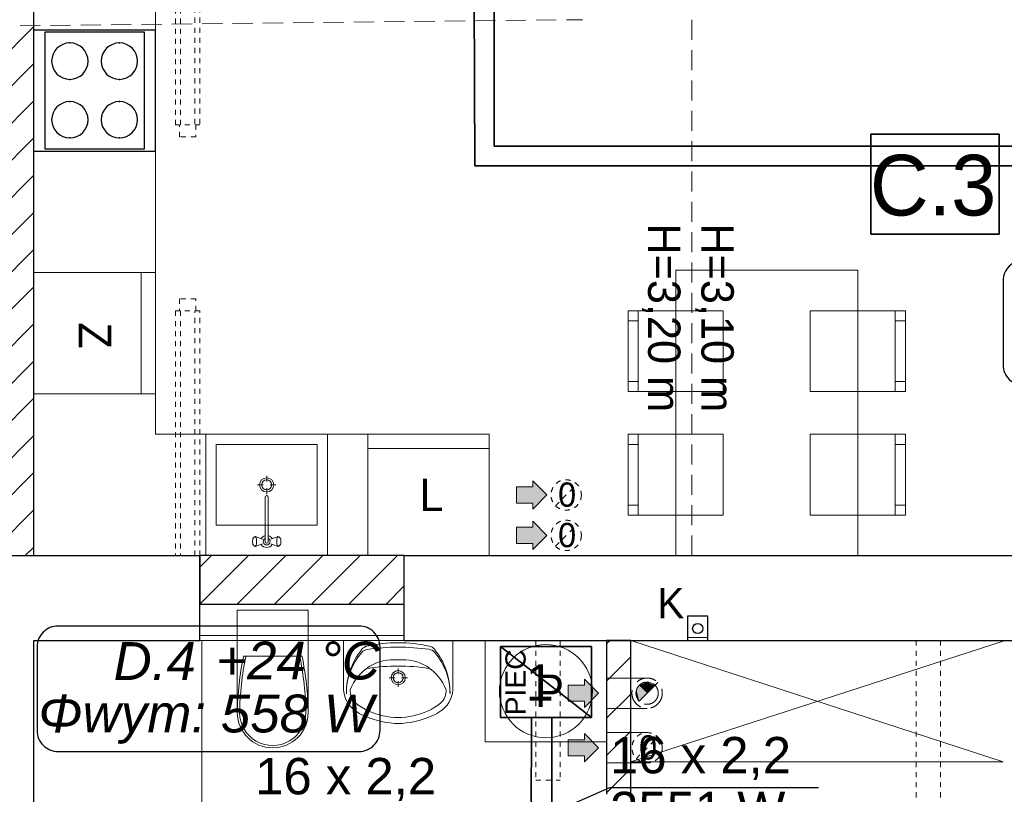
# Model space of a CAD drawing. Extents: x -220425 to -93252, y -20065 to 80294.
# Tile 31 of 103: x -172693 to -167827, y -4705 to -875. Entities that reach past the tile are written whole.
import ezdxf
from ezdxf.lldxf.tags import DXFTag

# ---------------------------------------------------------------- set-up
doc = ezdxf.new("R2010")
doc.units = 0
doc.header["$MEASUREMENT"] = 0
doc.set_wipeout_variables(frame=1)
doc.linetypes.add('Hidden Line', pattern=[50, 25, -25])
doc.linetypes.add('Krawędzie ukryte', pattern=[150, 100, -50])
for name, color, linetype in [('#kan_san-op', 34, 'Continuous'), ('IS_Opisy_działek_Therm', 252, 'SOLID'), ('IS_Text_Konstrukcji', 7, 'Continuous')]:
    doc.layers.add(name, color=color, linetype=linetype)
for name, color, linetype, lineweight in [('#rzędne ks w płycie', 1, 'Continuous', 5), ('Arch IS_Nr_Pióra__52', 34, 'Continuous', 25), ('Arch kominy_Nr_Pióra__1', 7, 'Continuous', 25), ('Arch kominy_Nr_Pióra__10', 134, 'Continuous', 18), ('Arch kominy_Nr_Pióra__21', 7, 'Continuous', 9), ('Arch opisy_Nr_Pióra__21', 7, 'Continuous', 9), ('arch wypelnienia_Nr_Pióra__21', 7, 'Continuous', 9), ('Arch wyposazenie_Nr_Pióra__100', 2, 'Continuous', 25), ('Arch wyposazenie_Nr_Pióra__26', 5, 'Continuous', 35), ('Arch ściany nośne_Nr_Pióra__21', 7, 'Continuous', 9), ('Arch ściany nośne_Nr_Pióra__27', 7, 'Continuous', 30), ('INWENT OPISY_Nr_Pióra__52', 34, 'Continuous', 25), ('INWENT WYMIARY_Nr_Pióra__21', 7, 'Continuous', 9), ('INWENT. DRZWI_Nr_Pióra__101', 8, 'Continuous', 13), ('INWENT.ŚCIANY_Nr_Pióra__1', 7, 'Continuous', 25), ('INWENT.ŚCIANY_Nr_Pióra__101', 8, 'Continuous', 13), ('IS_Powrót', 5, 'DASH', 35), ('IS_Zasilanie', 1, 'SOLID', 35), ('Istniejące stropy_Nr_Pióra__5', 7, 'Continuous', 13), ('PODKŁAD', 252, 'Continuous', 35)]:
    doc.layers.add(name, color=color, linetype=linetype, lineweight=lineweight)
for name, color, linetype, lineweight, true_color in [('Arch obudowy GK_Nr_Pióra__9', 7, 'Continuous', 13, 0x3dad99), ('arch wypelnienia_Nr_Pióra__89', 7, 'Continuous', 20, 0x71cebe), ('Arch wyposarzenie_Nr_Pióra__9', 7, 'Continuous', 13, 0x3dad99), ('Arch wyposazenie_Nr_Pióra__9', 7, 'Continuous', 13, 0x3dad99)]:
    doc.layers.add(name, color=color, linetype=linetype, lineweight=lineweight, true_color=true_color)
doc.styles.add('GENERATED_STYLE_2', font='txt')
doc.styles.add('GENERATED_STYLE_4', font='txt')
doc.styles.add('GENERATED_STYLE_6', font='txt')
doc.styles.add('GENERATED_STYLE_8', font='arial.ttf')
doc.styles.add('ROMANS', font='romans.shx', dxfattribs={"width": 0.85, "height": 0.11})
doc.styles.get("Standard").update_dxf_attribs({"font": 'txt', "bigfont": 'BIGFONT.SHX'})
tags = doc.linetypes.add('DASH', pattern=[15, 10, -5]).pattern_tags.tags
tags[6:7] = [DXFTag(74, 4), DXFTag(75, 0), DXFTag(340, '0'), DXFTag(46, 0.0), DXFTag(50, 0.0), DXFTag(44, 0.0), DXFTag(45, 0.0)]
tags[4:5] = [DXFTag(74, 4), DXFTag(75, 0), DXFTag(340, '0'), DXFTag(46, 0.0), DXFTag(50, 0.0), DXFTag(44, 0.0), DXFTag(45, 0.0)]
tags = doc.linetypes.add('SOLID', pattern=[10, 10, 0]).pattern_tags.tags
tags[6:7] = [DXFTag(74, 4), DXFTag(75, 0), DXFTag(340, '0'), DXFTag(46, 0.0), DXFTag(50, 0.0), DXFTag(44, 0.0), DXFTag(45, 0.0)]
tags[4:5] = [DXFTag(74, 4), DXFTag(75, 0), DXFTag(340, '0'), DXFTag(46, 0.0), DXFTag(50, 0.0), DXFTag(44, 0.0), DXFTag(45, 0.0)]
pattern_1 = [(45, (0, 0), (-91.92388, 91.92388), [])]

# ---------------------------------------------------------------- blocks, each defined once
blk = doc.blocks.new('parter')
at = {"layer": 'Arch ściany nośne_Nr_Pióra__21', "linetype": 'Continuous'}
h = blk.add_hatch(dxfattribs=at)
h.set_pattern_fill('Common_Brick', color=252, style=0, pattern_type=2)
h.set_pattern_definition(pattern_1)
h.paths.add_polyline_path([(-172802.4, 2224.9), (-172802.4, -3525.1), (-172622.4, -3525.1), (-172622.4, 2224.9)], flags=0)
h = blk.add_hatch(dxfattribs=at)
h.set_pattern_fill('Common_Brick', color=252, style=0, pattern_type=2)
h.set_pattern_definition(pattern_1)
h.paths.add_polyline_path([(-171802.4, -3765.1), (-170792.4, -3765.1), (-170792.4, -3525.1), (-171802.4, -3525.1)], flags=0)
h = blk.add_hatch(dxfattribs=at)
h.set_pattern_fill('Common_Brick', color=252, style=0, pattern_type=2)
h.set_pattern_definition(pattern_1)
h.paths.add_polyline_path([(-169672.4, -3945.1), (-169792.4, -3945.1), (-169792.4, -4705.1), (-169752.4, -4705.1), (-169672.4, -4705.1)], flags=0)
at = {"color": 252}
for p, q in [((-168487.5, -1935.3), (-168487.5, -1441.1)), ((-168487.5, -1441.1), (-167852.2, -1441.1)), ((-167852.2, -1441.1), (-167852.2, -1935.3)), ((-167852.2, -1935.3), (-168487.5, -1935.3))]:
    blk.add_line(p, q, dxfattribs=at)
at = {"layer": 'Arch IS_Nr_Pióra__52', "color": 252, "linetype": 'Continuous'}
blk.add_circle((-169342.4, -3885.1), 25, dxfattribs=at)
at = {"layer": 'Arch kominy_Nr_Pióra__1', "color": 252, "linetype": 'Continuous'}
for points in [[(-170157.4, -3295.1), (-170157.4, -3155.1), (-170087.4, -3225.1)], [(-170157.4, -3265.1), (-170237.4, -3185.1), (-170157.4, -3185.1)], [(-170237.4, -3265.1), (-170237.4, -3185.1), (-170157.4, -3265.1)], [(-170157.4, -3495.1), (-170157.4, -3355.1), (-170087.4, -3425.1)], [(-170157.4, -3465.1), (-170237.4, -3385.1), (-170157.4, -3385.1)], [(-170237.4, -3465.1), (-170237.4, -3385.1), (-170157.4, -3465.1)], [(-169902.4, -4275.1), (-169902.4, -4135.1), (-169832.4, -4205.1)], [(-169902.4, -4245.1), (-169982.4, -4165.1), (-169902.4, -4165.1)], [(-169982.4, -4245.1), (-169982.4, -4165.1), (-169902.4, -4245.1)], [(-169902.4, -4545.1), (-169902.4, -4405.1), (-169832.4, -4475.1)], [(-169902.4, -4515.1), (-169982.4, -4435.1), (-169902.4, -4435.1)], [(-169982.4, -4515.1), (-169982.4, -4435.1), (-169902.4, -4515.1)]]:
    blk.add_solid(points, dxfattribs=at)
at = {"layer": 'Arch kominy_Nr_Pióra__21', "color": 252, "linetype": 'Continuous'}
for p, q in [((-170087.4, -3225.1), (-170157.4, -3155.1)), ((-170157.4, -3185.1), (-170157.4, -3155.1)), ((-170237.4, -3185.1), (-170157.4, -3185.1)), ((-170237.4, -3265.1), (-170237.4, -3185.1)), ((-170157.4, -3295.1), (-170087.4, -3225.1)), ((-170237.4, -3265.1), (-170157.4, -3265.1)), ((-170157.4, -3265.1), (-170157.4, -3295.1)), ((-170087.4, -3425.1), (-170157.4, -3355.1)), ((-170157.4, -3385.1), (-170157.4, -3355.1)), ((-170237.4, -3385.1), (-170157.4, -3385.1)), ((-170237.4, -3465.1), (-170237.4, -3385.1)), ((-170157.4, -3495.1), (-170087.4, -3425.1)), ((-170237.4, -3465.1), (-170157.4, -3465.1)), ((-170157.4, -3465.1), (-170157.4, -3495.1)), ((-169902.4, -4135.1), (-169832.4, -4205.1)), ((-169902.4, -4165.1), (-169902.4, -4135.1)), ((-169592.4, -4130.1), (-169792.4, -4130.1)), ((-169792.4, -4130.1), (-169792.4, -4280.1)), ((-169982.4, -4165.1), (-169902.4, -4165.1)), ((-169982.4, -4165.1), (-169982.4, -4245.1)), ((-169832.4, -4205.1), (-169902.4, -4275.1)), ((-169982.4, -4245.1), (-169902.4, -4245.1)), ((-169902.4, -4245.1), (-169902.4, -4275.1)), ((-169592.4, -4280.1), (-169792.4, -4280.1)), ((-169902.4, -4405.1), (-169832.4, -4475.1)), ((-169902.4, -4435.1), (-169902.4, -4405.1)), ((-169592.4, -4400.1), (-169792.4, -4400.1)), ((-169792.4, -4400.1), (-169792.4, -4550.1)), ((-169982.4, -4435.1), (-169902.4, -4435.1)), ((-169982.4, -4435.1), (-169982.4, -4515.1)), ((-169832.4, -4475.1), (-169902.4, -4545.1)), ((-169982.4, -4515.1), (-169902.4, -4515.1)), ((-169902.4, -4515.1), (-169902.4, -4545.1)), ((-169592.4, -4550.1), (-169792.4, -4550.1))]:
    blk.add_line(p, q, dxfattribs=at)
at = {"layer": 'Arch kominy_Nr_Pióra__21', "color": 252, "linetype": 'Hidden Line'}
for p, q in [((-170045.4, -3278.2), (-169939.3, -3172.1)), ((-170045.4, -3478.2), (-169939.3, -3372.1)), ((-169645.4, -4528.2), (-169539.3, -4422.1))]:
    blk.add_line(p, q, dxfattribs=at)
at = {"layer": 'Arch kominy_Nr_Pióra__21', "color": 252, "linetype": 'Krawędzie ukryte'}
blk.add_line((-169539.3, -4152.1), (-169645.4, -4258.2), dxfattribs=at)
at = {"layer": 'Arch kominy_Nr_Pióra__21', "color": 252, "linetype": 'Hidden Line'}
for centre in [(-169992.4, -3225.1), (-169992.4, -3425.1), (-169592.4, -4475.1)]:
    blk.add_circle(centre, 75, dxfattribs=at)
at = {"layer": 'Arch kominy_Nr_Pióra__21', "color": 252, "linetype": 'Krawędzie ukryte'}
for radius in [75, 55]:
    blk.add_circle((-169592.4, -4205.1), radius, dxfattribs=at)
at = {"layer": 'Arch obudowy GK_Nr_Pióra__9', "color": 252, "linetype": 'Continuous'}
for p, q in [((-170792.4, -3920.1), (-171802.4, -3920.1)), ((-169292.4, -3930.1), (-169392.4, -3930.1)), ((-171802.4, -3945.1), (-170792.4, -3945.1)), ((-169292.4, -3945.1), (-169392.4, -3945.1))]:
    blk.add_line(p, q, dxfattribs=at)
at = {"layer": 'Arch opisy_Nr_Pióra__21', "color": 252, "linetype": 'Continuous'}
for p, q in [((-168487.5, -1935.3), (-168487.5, -1441.1)), ((-168487.5, -1441.1), (-167852.2, -1441.1)), ((-167852.2, -1441.1), (-167852.2, -1935.3)), ((-167852.2, -1935.3), (-168487.5, -1935.3))]:
    blk.add_line(p, q, dxfattribs=at)
at = {"layer": 'arch wypelnienia_Nr_Pióra__21', "color": 252, "linetype": 'Continuous'}
blk.add_line((-169631.3, -4244), (-169553.5, -4166.3), dxfattribs=at)
for start, end in [(45, 180), (180, 225)]:
    blk.add_arc((-169592.4, -4205.1), 55, start, end, dxfattribs=at)
at = {"layer": 'arch wypelnienia_Nr_Pióra__89', "color": 252, "linetype": 'Continuous'}
for points in [[(-169631.3, -4244), (-169643.2, -4195), (-169631.3, -4166.3)], [(-169592.4, -4205.1), (-169631.3, -4166.3), (-169592.4, -4150.1)], [(-169631.3, -4244), (-169631.3, -4166.3), (-169592.4, -4205.1)], [(-169592.4, -4205.1), (-169592.4, -4150.1), (-169553.5, -4166.3)], [(-169643.2, -4226.2), (-169647.4, -4205.1), (-169643.2, -4195)], [(-169643.2, -4226.2), (-169643.2, -4195), (-169631.3, -4244)]]:
    blk.add_solid(points, dxfattribs=at)
at = {"layer": 'Arch wyposarzenie_Nr_Pióra__9', "color": 252, "linetype": 'Continuous'}
for p, q in [((-171472.4, -3129.7), (-171472.4, -3158.5)), ((-171517.9, -3175.1), (-171489.1, -3175.1)), ((-171472.4, -3191.8), (-171472.4, -3220.6)), ((-171455.7, -3175.1), (-171426.9, -3175.1)), ((-171480.3, -3236.3), (-171480.3, -3456.5)), ((-171464.5, -3456.5), (-171464.5, -3236.3)), ((-171541.5, -3445.1), (-171542.3, -3451.7)), ((-171542.3, -3451.7), (-171542.3, -3458.6)), ((-171540, -3439.8), (-171541.5, -3445.1)), ((-171537.9, -3436.4), (-171540, -3439.8)), ((-171532.8, -3432.6), (-171537.9, -3436.4)), ((-171530, -3431.1), (-171532.8, -3432.6)), ((-171492.5, -3443.1), (-171530, -3431.1)), ((-171527.2, -3432.6), (-171530, -3431.1)), ((-171524.7, -3436.8), (-171527.2, -3432.6)), ((-171522.9, -3443.1), (-171524.7, -3436.8)), ((-171521.9, -3451), (-171522.9, -3443.1)), ((-171521.9, -3459.3), (-171521.9, -3451)), ((-171452.3, -3443.1), (-171414.8, -3431.1)), ((-171421.9, -3443.1), (-171422.9, -3451)), ((-171422.9, -3451), (-171422.9, -3459.3)), ((-171420.1, -3436.8), (-171421.9, -3443.1)), ((-171417.6, -3432.6), (-171420.1, -3436.8)), ((-171414.8, -3431.1), (-171417.6, -3432.6)), ((-171412, -3432.6), (-171414.8, -3431.1)), ((-171412, -3432.6), (-171406.8, -3436.4)), ((-171404.8, -3439.8), (-171406.8, -3436.4)), ((-171403.2, -3445.1), (-171404.8, -3439.8)), ((-171402.4, -3451.7), (-171403.2, -3445.1)), ((-171402.4, -3458.6), (-171402.4, -3451.7)), ((-171542.3, -3458.6), (-171541.5, -3465.1)), ((-171541.5, -3465.1), (-171540, -3470.5)), ((-171540, -3470.5), (-171537.9, -3473.9)), ((-171532.8, -3477.7), (-171537.9, -3473.9)), ((-171532.8, -3477.7), (-171530, -3479.1)), ((-171492.5, -3467.2), (-171530, -3479.1)), ((-171530, -3479.1), (-171527.2, -3477.7)), ((-171527.2, -3477.7), (-171524.7, -3473.5)), ((-171524.7, -3473.5), (-171522.9, -3467.1)), ((-171522.9, -3467.1), (-171521.9, -3459.3)), ((-171452.3, -3467.2), (-171414.8, -3479.1)), ((-171422.9, -3459.3), (-171421.9, -3467.1)), ((-171421.9, -3467.1), (-171420.1, -3473.5)), ((-171420.1, -3473.5), (-171417.6, -3477.7)), ((-171417.6, -3477.7), (-171414.8, -3479.1)), ((-171414.8, -3479.1), (-171412, -3477.7)), ((-171412, -3477.7), (-171406.8, -3473.9)), ((-171406.8, -3473.9), (-171404.8, -3470.5)), ((-171404.8, -3470.5), (-171403.2, -3465.1)), ((-171403.2, -3465.1), (-171402.4, -3458.6)), ((-171792.4, -5595.1), (-171792.4, -3945.1)), ((-170552.5, -3945.1), (-171092.5, -3945.1)), ((-171092.5, -3945.1), (-171092.5, -4173.6)), ((-170907.6, -3945.1), (-170737.4, -3945.1)), ((-170552.5, -3945.1), (-170552.5, -4173.6)), ((-170822.4, -4083), (-170822.4, -4111.8)), ((-170867.9, -4128.5), (-170839.1, -4128.5)), ((-170805.7, -4128.5), (-170776.9, -4128.5)), ((-170822.4, -4145.1), (-170822.4, -4174))]:
    blk.add_line(p, q, dxfattribs=at)
for centre, radius in [((-171472.4, -3175.1), 35), ((-171472.4, -3175.1), 25), ((-170092.4, -4195.1), 230), ((-170822.4, -4128.5), 35), ((-170822.4, -4128.5), 25)]:
    blk.add_circle(centre, radius, dxfattribs=at)
for centre, radius, start, end in [((-171472.4, -3236.3), 7.88, 0, 180), ((-171472.4, -3455.1), 30, 105.2253, 152.0235), ((-171472.4, -3455.1), 16.8, 118.0549, 61.9451), ((-171472.4, -3455.1), 30, 27.9765, 74.7747), ((-171472.4, -3455.1), 30, 207.9765, 332.0235), ((-171472.4, -3455.1), 8, 190, 350), ((-170738.9, -4203.1), 339.6, 140.7422, 180.9847), ((-170968.6, -4033), 45, 97.9079, 138.602), ((-170967.1, -4016.7), 45, 102.7715, 140.7422), ((-170827.6, -4632), 675.9, 89.5672, 102.7715), ((-170816, -5131.2), 1153.8, 90.3225, 97.9079), ((-170816.7, -4632), 675.9, 77.306, 90.5103), ((-170827.7, -5131.3), 1153.8, 82.1696, 89.755), ((-170676.6, -4032.8), 45, 41.4755, 82.1696), ((-170678.1, -4016.5), 45, 39.3352, 77.306), ((-170906, -4203.3), 339.6, 359.0928, 39.3352), ((-170773.4, -4205), 305.1, 138.602, 180.7542), ((-170871.5, -4205), 305.1, 359.3233, 41.4755), ((-170835.4, -4276.2), 240.7, 122.8442, 158.4481), ((-170822.4, -5055.9), 984.9, 81.1734, 98.8204), ((-170841.8, -4280.1), 240.6, 85.394, 121.0561), ((-170803.2, -4280.1), 240.6, 58.9439, 94.606), ((-170809.6, -4276.2), 240.7, 21.5519, 57.1558), ((-170955.3, -4179.5), 137.4, 177.5448, 231.2546), ((-170689.7, -4179.5), 137.4, 308.7454, 2.4552), ((-170978.5, -4193.3), 80.9, 176.0694, 229.1984), ((-170666.5, -4193.3), 80.9, 310.8016, 3.9306), ((-170845.9, -4027.8), 293, 230.7149, 260.0022), ((-170799.1, -4027.8), 293, 279.9978, 309.2851), ((-170908.2, -4120.6), 212.8, 231.3152, 242.8429), ((-170808.8, -3911.5), 444.2, 243.7403, 265.7948), ((-170822.5, -4008.5), 316.7, 256.4334, 283.5666), ((-170836.2, -3911.5), 444.2, 274.2052, 296.2597), ((-170736.7, -4120.6), 212.8, 297.1571, 308.6848), ((-170822.5, -4085.2), 270, 265.9876, 274.0124)]:
    blk.add_arc(centre, radius, start, end, dxfattribs=at)
at = {"layer": 'Arch wyposazenie_Nr_Pióra__100', "color": 252, "linetype": 'Continuous'}
for p, q in [((-172622.4, -925.1), (-172022.4, -925.1)), ((-172622.4, -1525.1), (-172622.4, -925.1)), ((-172567.4, -935.1), (-172077.4, -935.1)), ((-172567.4, -1515.1), (-172567.4, -935.1)), ((-172077.4, -935.1), (-172077.4, -1515.1)), ((-172022.4, -1525.1), (-172022.4, -925.1)), ((-172622.4, -1525.1), (-172022.4, -1525.1)), ((-172077.4, -1515.1), (-172567.4, -1515.1))]:
    blk.add_line(p, q, dxfattribs=at)
for centre, start, end in [((-172444.9, -1080.1), 90, 270), ((-172444.9, -1080.1), 270, 90), ((-172199.9, -1080.1), 90, 270), ((-172199.9, -1080.1), 270, 90), ((-172444.9, -1370.1), 90, 270), ((-172444.9, -1370.1), 270, 90), ((-172199.9, -1370.1), 90, 270), ((-172199.9, -1370.1), 270, 90)]:
    blk.add_arc(centre, 90, start, end, dxfattribs=at)
for p in [(-172444.9, -990.1), (-172199.9, -990.1), (-172444.9, -1170.1), (-172199.9, -1170.1), (-172444.9, -1280.1), (-172199.9, -1280.1), (-172444.9, -1460.1), (-172199.9, -1460.1)]:
    blk.add_point(p, dxfattribs=at)
at = {"layer": 'Arch wyposazenie_Nr_Pióra__26', "color": 252, "linetype": 'Continuous'}
for p, q in [((-170317.4, -3975.1), (-169867.4, -4325.1)), ((-170317.4, -3975.1), (-169867.4, -3975.1)), ((-170317.4, -4325.1), (-170317.4, -3975.1)), ((-169867.4, -3975.1), (-169867.4, -4325.1)), ((-169867.4, -4325.1), (-170317.4, -4325.1))]:
    blk.add_line(p, q, dxfattribs=at)
at = {"layer": 'Arch wyposazenie_Nr_Pióra__9', "color": 252, "linetype": 'Continuous'}
for p, q in [((-172022.4, -645.1), (-172022.4, -2925.1)), ((-172022.4, -2125.1), (-172622.4, -2125.1)), ((-172622.4, -2125.1), (-172622.4, -2725.1)), ((-172092.4, -2725.1), (-172092.4, -2125.1)), ((-172022.4, -2725.1), (-172022.4, -2125.1)), ((-169451.3, -2114.3), (-168551.3, -2114.3)), ((-169451.3, -3525.1), (-169451.3, -2114.3)), ((-168551.3, -2114.3), (-168551.3, -3525.1)), ((-169686.3, -2714.3), (-169686.3, -2314.3)), ((-169686.3, -2314.3), (-169216.3, -2314.3)), ((-169636.3, -2314.3), (-169636.3, -2714.3)), ((-169216.3, -2314.3), (-169216.3, -2714.3)), ((-168786.3, -2314.3), (-168786.3, -2714.3)), ((-168316.3, -2314.3), (-168786.3, -2314.3)), ((-168366.3, -2314.3), (-168366.3, -2714.3)), ((-168316.3, -2714.3), (-168316.3, -2314.3)), ((-169636.3, -2364.3), (-169686.3, -2364.3)), ((-168366.3, -2364.3), (-168316.3, -2364.3)), ((-169636.3, -2664.3), (-169686.3, -2664.3)), ((-168366.3, -2664.3), (-168316.3, -2664.3)), ((-169216.3, -2714.3), (-169686.3, -2714.3)), ((-168786.3, -2714.3), (-168316.3, -2714.3)), ((-172622.4, -2725.1), (-172022.4, -2725.1)), ((-172022.4, -2925.1), (-170372.4, -2925.1)), ((-171772.4, -2925.1), (-171772.4, -3525.1)), ((-171172.4, -2925.1), (-171772.4, -2925.1)), ((-171172.4, -2925.1), (-171172.4, -3525.1)), ((-170372.4, -2925.1), (-170972.4, -2925.1)), ((-170972.4, -2925.1), (-170972.4, -3525.1)), ((-170372.4, -3525.1), (-170372.4, -2925.1)), ((-169686.3, -3325.1), (-169686.3, -2925.1)), ((-169686.3, -2925.1), (-169216.3, -2925.1)), ((-169636.3, -2925.1), (-169636.3, -3325.1)), ((-169216.3, -2925.1), (-169216.3, -3325.1)), ((-168786.3, -2925.1), (-168786.3, -3325.1)), ((-168316.3, -2925.1), (-168786.3, -2925.1)), ((-168366.3, -2925.1), (-168366.3, -3325.1)), ((-168316.3, -3325.1), (-168316.3, -2925.1)), ((-171722.4, -2975.1), (-171222.4, -2975.1)), ((-171722.4, -3375.1), (-171722.4, -2975.1)), ((-171222.4, -2975.1), (-171222.4, -3375.1)), ((-171172.4, -3475.1), (-171172.4, -2975.1)), ((-170372.4, -2995.1), (-170972.4, -2995.1)), ((-169636.3, -2975.1), (-169686.3, -2975.1)), ((-168366.3, -2975.1), (-168316.3, -2975.1)), ((-169636.3, -3275.1), (-169686.3, -3275.1)), ((-168366.3, -3275.1), (-168316.3, -3275.1)), ((-169216.3, -3325.1), (-169686.3, -3325.1)), ((-168786.3, -3325.1), (-168316.3, -3325.1)), ((-171222.4, -3375.1), (-171722.4, -3375.1)), ((-171172.4, -3525.1), (-171772.4, -3525.1)), ((-170972.4, -3525.1), (-170372.4, -3525.1)), ((-168551.3, -3525.1), (-169451.3, -3525.1)), ((-171267.4, -3795.1), (-171617.4, -3795.1)), ((-171617.4, -3945.1), (-171617.4, -3795.1)), ((-171267.4, -3945.1), (-171267.4, -3795.1)), ((-171267.4, -3945.1), (-171617.4, -3945.1)), ((-171617.4, -4301.3), (-171617.4, -3945.1)), ((-171267.4, -4301.3), (-171267.4, -3945.1)), ((-170392.4, -3945.1), (-170392.4, -4445.1)), ((-169792.4, -3945.1), (-170392.4, -3945.1)), ((-169792.4, -4445.1), (-169792.4, -3945.1)), ((-167832.4, -4545.1), (-169672.4, -3945.1)), ((-169672.4, -4545.1), (-167822.4, -3945.1)), ((-171587.2, -4022.9), (-171297.6, -4022.9)), ((-170392.4, -4445.1), (-169792.4, -4445.1)), ((-169672.4, -4545.1), (-167832.4, -4545.1))]:
    blk.add_line(p, q, dxfattribs=at)
for centre, major_axis, start_param, end_param in [((-170116.2, -4321.3), (1501.3, 0), 2.940225, 3.128195), ((-170116.2, -4321.3), (1489.9, 0), 2.938667, 3.128195), ((-172768.6, -4321.3), (1489.9, 0), 0.013398, 0.202926), ((-172768.6, -4321.3), (1501.3, 0), 0.013398, 0.201367), ((-171442.4, -4301.3), (175, 0), 3.141593, 6.283185), ((-171442.4, -4301.3), (163.6, 0), 3.141593, 6.298351)]:
    blk.add_ellipse(centre, major_axis=major_axis, ratio=0.99359, start_param=start_param, end_param=end_param, dxfattribs=at)
at = {"layer": 'Arch ściany nośne_Nr_Pióra__27', "color": 252, "linetype": 'Continuous'}
for p, q in [((-172622.4, -3525.1), (-172622.4, -645.1)), ((-172802.4, -3525.1), (-172622.4, -3525.1)), ((-171802.4, -3525.1), (-171802.4, -3765.1)), ((-170792.4, -3525.1), (-171802.4, -3525.1)), ((-170792.4, -3765.1), (-170792.4, -3525.1)), ((-171802.4, -3765.1), (-170792.4, -3765.1)), ((-169792.4, -3945.1), (-169792.4, -4705.1)), ((-169672.4, -3945.1), (-169792.4, -3945.1)), ((-169672.4, -4705.1), (-169672.4, -3945.1))]:
    blk.add_line(p, q, dxfattribs=at)
at = {"layer": 'INWENT. DRZWI_Nr_Pióra__101', "color": 252, "linetype": 'Hidden Line'}
for p, q in [((-171902.4, -1455.1), (-171902.4, -1395.1)), ((-171822.4, -1395.1), (-171822.4, -1455.1)), ((-171822.4, -1455.1), (-171902.4, -1455.1)), ((-171902.4, -2255.1), (-171902.4, -2315.1)), ((-171822.4, -2255.1), (-171902.4, -2255.1)), ((-171822.4, -2315.1), (-171822.4, -2255.1))]:
    blk.add_line(p, q, dxfattribs=at)
at = {"layer": 'INWENT.ŚCIANY_Nr_Pióra__1', "color": 252, "linetype": 'Continuous'}
for p, q in [((-172802.4, -3525.1), (-171802.4, -3525.1)), ((-171802.4, -3945.1), (-171802.4, -3525.1)), ((-170792.4, -3525.1), (-164872.4, -3525.1)), ((-170792.4, -3945.1), (-170792.4, -3525.1)), ((-169292.4, -3825.1), (-169392.4, -3825.1)), ((-169392.4, -3825.1), (-169392.4, -3945.1)), ((-169292.4, -3945.1), (-169292.4, -3825.1)), ((-172622.4, -3945.1), (-171802.4, -3945.1)), ((-172622.4, -9595.1), (-172622.4, -3945.1)), ((-170792.4, -3945.1), (-164872.4, -3945.1))]:
    blk.add_line(p, q, dxfattribs=at)
at = {"layer": 'INWENT.ŚCIANY_Nr_Pióra__101', "color": 252, "linetype": 'Hidden Line'}
for p, q in [((-171827.4, -565.1), (-171827.4, -1395.1)), ((-171802.4, -565.1), (-171802.4, -1395.1)), ((-171897.4, -1395.1), (-171897.4, -680.6)), ((-171922.4, -1395.1), (-171922.4, -705.9)), ((-171802.4, -1395.1), (-171922.4, -1395.1)), ((-171802.4, -2315.1), (-171922.4, -2315.1)), ((-171922.4, -2315.1), (-171922.4, -3525.1)), ((-171897.4, -2315.1), (-171897.4, -3525.1)), ((-171827.4, -3525.1), (-171827.4, -2315.1)), ((-171802.4, -3525.1), (-171802.4, -2315.1)), ((-170142.4, -3945.1), (-170142.4, -4635.1)), ((-170022.4, -3945.1), (-170022.4, -4635.1)), ((-169292.4, -3945.1), (-169392.4, -3945.1)), ((-168262.4, -3945.1), (-168262.4, -5555.1)), ((-168142.4, -3945.1), (-168142.4, -5555.1)), ((-170142.4, -4635.1), (-170022.4, -4635.1))]:
    blk.add_line(p, q, dxfattribs=at)
at = {"layer": 'Istniejące stropy_Nr_Pióra__5', "color": 252, "linetype": 'Krawędzie ukryte'}
for p, q in [((-175541, -935.1), (-169911.3, -875.2)), ((-169371.3, -875.1), (-169371.3, -3525.1))]:
    blk.add_line(p, q, dxfattribs=at)
at = {"layer": 'Arch kominy_Nr_Pióra__10', "color": 252, "linetype": 'Continuous', "style": 'GENERATED_STYLE_6'}
for p in [(-170032.4, -3283.3), (-170032.4, -3483.3), (-169632.4, -4533.3)]:
    blk.add_text('0', height=120, dxfattribs=at).set_placement(p)
at = {"layer": 'Arch opisy_Nr_Pióra__21', "color": 252, "linetype": 'Continuous', "style": 'GENERATED_STYLE_4'}
blk.add_text('C.3', height=300, dxfattribs=at).set_placement((-168491.3, -1843.3))
at = {"layer": 'Arch opisy_Nr_Pióra__21', "color": 252, "linetype": 'Continuous', "style": 'GENERATED_STYLE_8'}
blk.add_text('PIEC', height=100, rotation=90, dxfattribs=at).set_placement((-170192.9, -4314.5))
at = {"layer": 'Arch wyposazenie_Nr_Pióra__9', "color": 252, "linetype": 'Continuous', "style": 'GENERATED_STYLE_6'}
blk.add_text('Z', height=160, rotation=270, dxfattribs=at).set_placement((-172400.6, -2371.8))
for s, p in [('L', (-170718.1, -3304.8)), ('P', (-170145.7, -4273.4))]:
    blk.add_text(s, height=160, dxfattribs=at).set_placement(p)
at = {"layer": 'INWENT OPISY_Nr_Pióra__52', "color": 252, "linetype": 'Continuous', "style": 'GENERATED_STYLE_6'}
blk.add_text('K', height=150, dxfattribs=at).set_placement((-169542.4, -3835))
at = {"layer": 'INWENT WYMIARY_Nr_Pióra__21', "color": 252, "linetype": 'Continuous', "style": 'GENERATED_STYLE_2'}
for s, p in [('H=3,20 m', (-169587.7, -1882)), ('H=3,10 m', (-169324.2, -1882))]:
    blk.add_text(s, height=160, rotation=270, dxfattribs=at).set_placement(p)

msp = doc.modelspace()

# ---------------------------------------------------------------- linework, layer by layer
at = {"layer": 'IS_Opisy_działek_Therm', "color": 18, "ltscale": 10, "true_color": 0x000000}
for p, q in [((-170166, -4842), (-169776, -4671)), ((-169776, -4671), (-168746, -4671))]:
    msp.add_line(p, q, dxfattribs=at)
msp.add_lwpolyline([(-170317.4, -3975.1), (-169867.4, -3975.1), (-169867.4, -4325.1), (-170317.4, -4325.1)], close=True, dxfattribs=at)
at = {"layer": 'IS_Powrót', "ltscale": 10}
for p, q in [((-170449.6, 197), (-170444.2, -1598.4)), ((-170444.2, -1598.4), (-167260.6, -1598.4)), ((-170163.3, -4325.1), (-170167.6, -5151.2))]:
    msp.add_line(p, q, dxfattribs=at)
at = {"layer": 'IS_Text_Konstrukcji', "color": 18, "linetype": 'SOLID', "ltscale": 10, "true_color": 0x000000}
for points in [[(-167730.4, -2683.9), (-166012, -2683.9, 0.414214), (-165908.7, -2580.6), (-165908.7, -2167.2, 0.414214), (-166012, -2063.9), (-167730.4, -2063.9, 0.414214), (-167833.7, -2167.2), (-167833.7, -2580.6, 0.414214), (-167730.4, -2683.9)], [(-172503.8, -4493.2), (-171015.4, -4493.2, 0.414214), (-170912.1, -4389.9), (-170912.1, -3976.5, 0.414214), (-171015.4, -3873.2), (-172503.8, -3873.2, 0.414214), (-172607.1, -3976.5), (-172607.1, -4389.9, 0.414214), (-172503.8, -4493.2)]]:
    msp.add_lwpolyline(points, format="xyb", dxfattribs=at)
at = {"layer": 'IS_Zasilanie', "ltscale": 10}
for p, q in [((-170349, 104.8), (-170349, -1501.3)), ((-170349, -1501.3), (-167360.6, -1501.3)), ((-170063, -4325.1), (-170063, -5051.2))]:
    msp.add_line(p, q, dxfattribs=at)

# ---------------------------------------------------------------- block references
at = {"layer": 'PODKŁAD'}
msp.add_blockref('parter', (0, 0), dxfattribs=at)
msp.add_blockref('parter', (0, 0), dxfattribs=at)

# ---------------------------------------------------------------- texts
at = {"layer": '#rzędne ks w płycie', "color": 7, "lineweight": 0, "insert": (-170113.8, -4062.6), "char_height": 180, "width": 378.026, "attachment_point": 2, "style": 'ROMANS'}
msp.add_mtext('\\pxi0,l0,r0.100142;{\\C7;\\fArial|b0|i0;\\W1;1}\\fArial|b0|i0;\\W1; ', dxfattribs=at)
at = {"layer": 'IS_Opisy_działek_Therm', "color": 18, "ltscale": 10, "true_color": 0x000000, "char_height": 180}
for s, insert, attachment_point in [('\\fArial|b0|i0;16 x 2,2', (-169776, -4635), 7), ('\\fArial|b0|i0;16 x 2,2', (-170635, -4738.8), 9), ('\\fArial|b0|i0;2551 W', (-169776, -4692.6), 1)]:
    msp.add_mtext(s, dxfattribs=dict(at, insert=insert, attachment_point=attachment_point))
at = {"layer": 'IS_Text_Konstrukcji', "color": 18, "linetype": 'SOLID', "ltscale": 10, "true_color": 0x000000, "char_height": 187.2}
for s, insert, attachment_point in [('\\fArial|b0|i1;D.4', (-171822.1, -4140), 9), ('\\fArial|b0|i1;+24 °C', (-171722.1, -4140), 7), ('\\fArial|b0|i1;Φwym: 558 W', (-171772.1, -4212), 2)]:
    msp.add_mtext(s, dxfattribs=dict(at, insert=insert, attachment_point=attachment_point))

# ---------------------------------------------------------------- next in the draw order: wipeouts: each hides what was drawn before it
at = {"ltscale": 10}
msp.add_wipeout([(-200770.3, 11108.9), (-158770.3, 11108.9), (-159380.3, 10498.9), (-198285.2, 10498.9), (-198285.2, -17981.1), (-159380.3, -17981.1), (-158770.3, -18591.1), (-200770.3, -18591.1)], dxfattribs=at).dxf.layer = '#kan_san-op'

doc.saveas('drawing.dxf')
